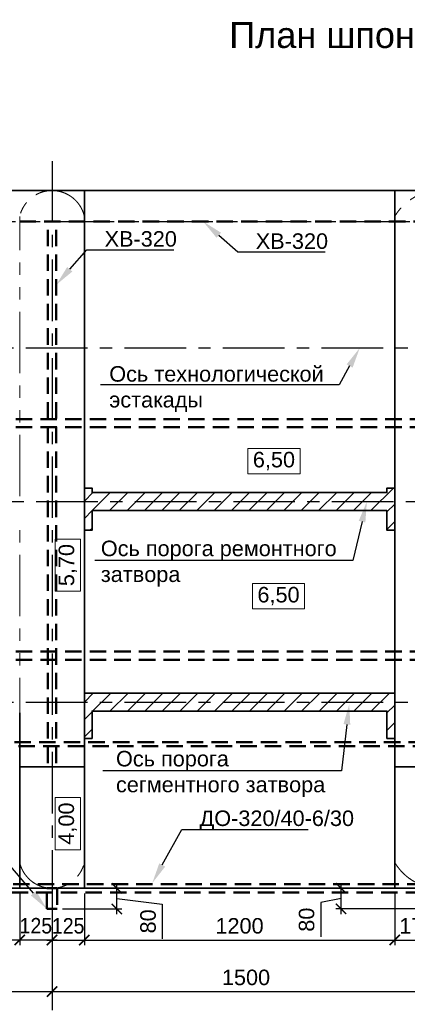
# Model space of a CAD drawing. Header units: millimetres. Extents: x -695122 to 440517, y 417968 to 574899.
# Tile 35 of 39: x 387095 to 402081, y 480798 to 518901. Entities that reach past the tile are written whole.
import ezdxf
from ezdxf import colors
from ezdxf.entities.mleader import LeaderData, LeaderLine
from ezdxf.math import Vec2, Vec3

# ---------------------------------------------------------------- set-up
doc = ezdxf.new("R2010")
doc.units = ezdxf.units.MM
for name, pattern in [('PHANTOM', [63.5, 31.75, -6.35, 6.35, -6.35, 6.35, -6.35]), ('осевая', [50.8, 31.75, -6.35, 6.35, -6.35]), ('штриховая', [19.05, 12.7, -6.35])]:
    doc.linetypes.add(name, pattern=pattern)
for name, color, linetype, lineweight in [('0_Выноски и размеры', 7, 'Continuous', 9), ('Бетон', 7, 'Continuous', 50), ('Отдел_Заглавные надписи', 7, 'Continuous', 30), ('Шпонка', 1, 'Continuous', 50)]:
    doc.layers.add(name, color=color, linetype=linetype, lineweight=lineweight)
for name, color, linetype in [('otmetki', 7, 'Continuous'), ('Оси', 1, 'осевая'), ('Размеры', 7, 'Continuous')]:
    doc.layers.add(name, color=color, linetype=linetype)
doc.styles.add('arial', font='arial.ttf')
doc.styles.add('Рогун1', font='arial.ttf')
doc.dimstyles.new('100 мм', dxfattribs={"dimscale": 100, "dimtxt": 3.5, "dimasz": 2, "dimexe": 1, "dimexo": 1, "dimgap": 1.2, "dimtad": 1, "dimdec": 0, "dimlfac": 0.1, "dimrnd": 0.0001, "dimtxsty": 'Рогун1', "dimblk": 'ARCHTICK', "dimcen": 2.5, "dimdle": 1, "dimaunit": 1, "dimadec": 1, "dimazin": 0, "dimtfac": 1, "dimtdec": 0, "dimtmove": 1, "dimatfit": 3, "dimldrblk": 'ARCHTICK', "dimfxl": 1, "dimtfill": 1, "dimarcsym": 0})

# ---------------------------------------------------------------- blocks, each defined once
blk = doc.blocks.new('_ArchTick')
at = {"color": 0, "linetype": 'ByBlock', "const_width": 0.15}
blk.add_lwpolyline([(-0.5, -0.5), (0.5, 0.5)], dxfattribs=at)
blk = doc.blocks.new('*D81')
at = {"layer": 'Defpoints', "color": 0, "ltscale": 200, "transparency": 16777216}
for p in [(388545, 485289), (390850, 485289), (388545, 484489)]:
    blk.add_point(p, dxfattribs=at)
at = {"layer": 'Размеры', "color": 0, "lineweight": -2, "ltscale": 200, "transparency": 16777216}
for p, q in [((390850, 484289), (390850, 485489)), ((388745, 485289), (391050, 485289)), ((390850, 484889), (392607, 484676)), ((388745, 484489), (391050, 484489)), ((392607, 484676), (392607, 483338))]:
    blk.add_line(p, q, dxfattribs=at)
at = {"layer": 'Размеры', "color": 0, "lineweight": -2, "ltscale": 200, "transparency": 16777216, "xscale": 400, "yscale": 400, "zscale": 400}
for p, rotation in [((390850, 485289), 90), ((390850, 484489), 270)]:
    blk.add_blockref('_ArchTick', p, dxfattribs=dict(at, rotation=rotation))
at = {"layer": 'Размеры', "color": 0, "ltscale": 200, "transparency": 16777216, "insert": (392060, 484007), "char_height": 600, "attachment_point": 5, "rotation": 90, "style": 'Рогун1'}
blk.add_mtext('80', dxfattribs=at)
blk = doc.blocks.new('*D82')
at = {"layer": 'Defpoints', "color": 0, "ltscale": 200, "transparency": 16777216}
for p in [(399520, 485289), (403145, 485289), (403145, 484489)]:
    blk.add_point(p, dxfattribs=at)
at = {"layer": 'Размеры', "color": 0, "lineweight": -2, "ltscale": 200, "transparency": 16777216}
for p, q in [((399520, 484289), (399520, 485489)), ((402945, 485289), (399320, 485289)), ((399520, 484889), (398735, 484742)), ((398735, 484742), (398735, 483404)), ((402945, 484489), (399320, 484489))]:
    blk.add_line(p, q, dxfattribs=at)
at = {"layer": 'Размеры', "color": 0, "lineweight": -2, "ltscale": 200, "transparency": 16777216, "xscale": 400, "yscale": 400, "zscale": 400}
for p, rotation in [((399520, 485289), 90), ((399520, 484489), 270)]:
    blk.add_blockref('_ArchTick', p, dxfattribs=dict(at, rotation=rotation))
at = {"layer": 'Размеры', "color": 0, "ltscale": 200, "transparency": 16777216, "insert": (398189, 484073), "char_height": 600, "attachment_point": 5, "rotation": 90, "style": 'Рогун1'}
blk.add_mtext('80', dxfattribs=at)
blk = doc.blocks.new('*D85')
at = {"layer": 'Defpoints', "color": 0, "transparency": 16777216}
for p in [(388345, 485289), (373345, 483289), (388345, 481289)]:
    blk.add_point(p, dxfattribs=at)
at = {"layer": 'Размеры', "color": 0, "lineweight": -2, "transparency": 16777216}
for p, q in [((388345, 485089), (388345, 481089)), ((373345, 483089), (373345, 481089)), ((373145, 481289), (388545, 481289))]:
    blk.add_line(p, q, dxfattribs=at)
at = {"layer": 'Размеры', "color": 0, "lineweight": -2, "transparency": 16777216, "xscale": 400, "yscale": 400, "zscale": 400, "rotation": 180}
blk.add_blockref('_ArchTick', (373345, 481289), dxfattribs=at)
at = {"layer": 'Размеры', "color": 0, "lineweight": -2, "transparency": 16777216, "xscale": 400, "yscale": 400, "zscale": 400}
blk.add_blockref('_ArchTick', (388345, 481289), dxfattribs=at)
at = {"layer": 'Размеры', "color": 0, "transparency": 16777216, "insert": (380845, 481835), "char_height": 600, "attachment_point": 5, "style": 'Рогун1'}
blk.add_mtext('1500', dxfattribs=at)
blk = doc.blocks.new('*D86')
at = {"layer": 'Defpoints', "color": 0, "transparency": 16777216}
for p in [(388345, 485289), (403345, 485289), (403345, 481289)]:
    blk.add_point(p, dxfattribs=at)
at = {"layer": 'Размеры', "color": 0, "lineweight": -2, "transparency": 16777216}
for p, q in [((388345, 485089), (388345, 481089)), ((403345, 485089), (403345, 481089)), ((388145, 481289), (403545, 481289))]:
    blk.add_line(p, q, dxfattribs=at)
at = {"layer": 'Размеры', "color": 0, "lineweight": -2, "transparency": 16777216, "xscale": 400, "yscale": 400, "zscale": 400, "rotation": 180}
blk.add_blockref('_ArchTick', (388345, 481289), dxfattribs=at)
at = {"layer": 'Размеры', "color": 0, "lineweight": -2, "transparency": 16777216, "xscale": 400, "yscale": 400, "zscale": 400}
blk.add_blockref('_ArchTick', (403345, 481289), dxfattribs=at)
at = {"layer": 'Размеры', "color": 0, "transparency": 16777216, "insert": (395845, 481835), "char_height": 600, "attachment_point": 5, "style": 'Рогун1'}
blk.add_mtext('1500', dxfattribs=at)
blk = doc.blocks.new('*D88')
at = {"layer": 'Defpoints', "color": 0, "transparency": 16777216}
for p in [(372495, 485289), (433345, 485289), (433345, 479289)]:
    blk.add_point(p, dxfattribs=at)
at = {"layer": 'Размеры', "color": 0, "lineweight": -2, "transparency": 16777216}
for p, q in [((372495, 485089), (372495, 479089)), ((433345, 485089), (433345, 479089)), ((372295, 479289), (433545, 479289))]:
    blk.add_line(p, q, dxfattribs=at)
at = {"layer": 'Размеры', "color": 0, "lineweight": -2, "transparency": 16777216, "xscale": 400, "yscale": 400, "zscale": 400, "rotation": 180}
blk.add_blockref('_ArchTick', (372495, 479289), dxfattribs=at)
at = {"layer": 'Размеры', "color": 0, "lineweight": -2, "transparency": 16777216, "xscale": 400, "yscale": 400, "zscale": 400}
blk.add_blockref('_ArchTick', (433345, 479289), dxfattribs=at)
at = {"layer": 'Размеры', "color": 0, "transparency": 16777216, "insert": (402920, 479835), "char_height": 600, "attachment_point": 5, "style": 'Рогун1'}
blk.add_mtext('6085', dxfattribs=at)
blk = doc.blocks.new('*D94')
at = {"layer": 'Defpoints', "color": 0, "transparency": 16777216}
for p in [(375095, 485289), (387095, 485289), (387095, 483289)]:
    blk.add_point(p, dxfattribs=at)
at = {"layer": 'Размеры', "color": 0, "lineweight": -2, "transparency": 16777216}
for p, q in [((375095, 485089), (375095, 483089)), ((387095, 485089), (387095, 483089)), ((374895, 483289), (387295, 483289))]:
    blk.add_line(p, q, dxfattribs=at)
at = {"layer": 'Размеры', "color": 0, "lineweight": -2, "transparency": 16777216, "xscale": 400, "yscale": 400, "zscale": 400, "rotation": 180}
blk.add_blockref('_ArchTick', (375095, 483289), dxfattribs=at)
at = {"layer": 'Размеры', "color": 0, "lineweight": -2, "transparency": 16777216, "xscale": 400, "yscale": 400, "zscale": 400}
blk.add_blockref('_ArchTick', (387095, 483289), dxfattribs=at)
at = {"layer": 'Размеры', "color": 0, "transparency": 16777216, "insert": (381095, 483835), "char_height": 600, "attachment_point": 5, "style": 'Рогун1'}
blk.add_mtext('1200', dxfattribs=at)
blk = doc.blocks.new('*D96')
at = {"layer": 'Defpoints', "color": 0, "transparency": 16777216}
for p in [(389595, 485289), (401595, 485289), (401595, 483285)]:
    blk.add_point(p, dxfattribs=at)
at = {"layer": 'Размеры', "color": 0, "lineweight": -2, "transparency": 16777216}
for p, q in [((389595, 485089), (389595, 483085)), ((401595, 485089), (401595, 483085)), ((389395, 483285), (401795, 483285))]:
    blk.add_line(p, q, dxfattribs=at)
at = {"layer": 'Размеры', "color": 0, "lineweight": -2, "transparency": 16777216, "xscale": 400, "yscale": 400, "zscale": 400, "rotation": 180}
blk.add_blockref('_ArchTick', (389595, 483285), dxfattribs=at)
at = {"layer": 'Размеры', "color": 0, "lineweight": -2, "transparency": 16777216, "xscale": 400, "yscale": 400, "zscale": 400}
blk.add_blockref('_ArchTick', (401595, 483285), dxfattribs=at)
at = {"layer": 'Размеры', "color": 0, "transparency": 16777216, "insert": (395595, 483831), "char_height": 600, "attachment_point": 5, "style": 'Рогун1'}
blk.add_mtext('1200', dxfattribs=at)
blk = doc.blocks.new('*D95')
at = {"layer": 'Defpoints', "color": 0, "transparency": 16777216}
for p in [(388345, 485289), (389595, 485289), (389595, 483285)]:
    blk.add_point(p, dxfattribs=at)
at = {"layer": 'Размеры', "color": 0, "lineweight": -2, "transparency": 16777216}
for p, q in [((388345, 485089), (388345, 483085)), ((389595, 485089), (389595, 483085)), ((388145, 483285), (389795, 483285))]:
    blk.add_line(p, q, dxfattribs=at)
at = {"layer": 'Размеры', "color": 0, "lineweight": -2, "transparency": 16777216, "xscale": 400, "yscale": 400, "zscale": 400, "rotation": 180}
blk.add_blockref('_ArchTick', (388345, 483285), dxfattribs=at)
at = {"layer": 'Размеры', "color": 0, "lineweight": -2, "transparency": 16777216, "xscale": 400, "yscale": 400, "zscale": 400}
blk.add_blockref('_ArchTick', (389595, 483285), dxfattribs=at)
at = {"layer": 'Размеры', "color": 0, "transparency": 16777216, "insert": (388970, 483831), "char_height": 600, "attachment_point": 5, "style": 'Рогун1'}
blk.add_mtext('{\\W0.9;125}', dxfattribs=at)
blk = doc.blocks.new('*D111')
at = {"layer": 'Defpoints', "color": 0, "transparency": 16777216}
for p in [(401595, 485289), (403345, 485289), (403345, 483285)]:
    blk.add_point(p, dxfattribs=at)
at = {"layer": 'Размеры', "color": 0, "lineweight": -2, "transparency": 16777216}
for p, q in [((401595, 485089), (401595, 483085)), ((403345, 485089), (403345, 483085)), ((401395, 483285), (403545, 483285))]:
    blk.add_line(p, q, dxfattribs=at)
at = {"layer": 'Размеры', "color": 0, "lineweight": -2, "transparency": 16777216, "xscale": 400, "yscale": 400, "zscale": 400, "rotation": 180}
blk.add_blockref('_ArchTick', (401595, 483285), dxfattribs=at)
at = {"layer": 'Размеры', "color": 0, "lineweight": -2, "transparency": 16777216, "xscale": 400, "yscale": 400, "zscale": 400}
blk.add_blockref('_ArchTick', (403345, 483285), dxfattribs=at)
at = {"layer": 'Размеры', "color": 0, "transparency": 16777216, "insert": (402470, 483831), "char_height": 600, "attachment_point": 5, "style": 'Рогун1'}
blk.add_mtext('175', dxfattribs=at)
blk = doc.blocks.new('*D112')
at = {"layer": 'Defpoints', "color": 0, "transparency": 16777216}
for p in [(387095, 485289), (388345, 485289), (388345, 483289)]:
    blk.add_point(p, dxfattribs=at)
at = {"layer": 'Размеры', "color": 0, "lineweight": -2, "transparency": 16777216}
for p, q in [((387095, 485089), (387095, 483089)), ((388345, 485089), (388345, 483089)), ((386895, 483289), (388545, 483289))]:
    blk.add_line(p, q, dxfattribs=at)
at = {"layer": 'Размеры', "color": 0, "lineweight": -2, "transparency": 16777216, "xscale": 400, "yscale": 400, "zscale": 400, "rotation": 180}
blk.add_blockref('_ArchTick', (387095, 483289), dxfattribs=at)
at = {"layer": 'Размеры', "color": 0, "lineweight": -2, "transparency": 16777216, "xscale": 400, "yscale": 400, "zscale": 400}
blk.add_blockref('_ArchTick', (388345, 483289), dxfattribs=at)
at = {"layer": 'Размеры', "color": 0, "transparency": 16777216, "insert": (387720, 483835), "char_height": 600, "attachment_point": 5, "style": 'Рогун1'}
blk.add_mtext('{\\W0.9;125}', dxfattribs=at)

msp = doc.modelspace()

# ---------------------------------------------------------------- hatches: boundary and pattern name
h = msp.add_hatch()
h.set_pattern_fill('ANSI31', color=256, scale=150)
h.set_pattern_definition([(45, (94744, 2e-06), (-336.7596, 336.7596), [])])
h.paths.add_polyline_path([(389595.4502631, 499143.5576171), (389895.4502631, 499143.5576171), (389895.4502631, 499903.5576171), (401295.4502631, 499903.5576171), (401295.4502631, 499143.5576171), (401595.4502631, 499143.5576171), (401595.4502631, 500773.5576171), (401295.4502631, 500773.5576171), (401295.4502631, 500603.5576171), (389895.4502631, 500603.5576171), (389895.4502631, 500773.5576171), (389595.4502631, 500773.5576171)])
at = {"ltscale": 100}
h = msp.add_hatch(dxfattribs=at)
h.set_pattern_fill('ANSI31', color=256, scale=150)
h.set_pattern_definition([(45, (28108.34, -151196.8), (-336.7596, 336.7596), [])])
h.paths.add_polyline_path([(389595.4502635, 492838.5576152), (401595.4502631, 492838.5576152), (401595.4502627, 492077.5576152), (401595.4502627, 491079.5576152), (401295.4502631, 491079.5576152), (401295.4502631, 492138.5576152), (389895.4502631, 492138.5576152), (389895.4502631, 491079.5576152), (389595.4502631, 491079.5576152)])

# ---------------------------------------------------------------- linework, layer by layer
at = {"layer": '0_Выноски и размеры', "ltscale": 100}
for points in [[(395916.524926, 501332.2385268), (397934.1377158, 501332.2385268), (397934.1377158, 502311.2018779), (395916.524926, 502311.2018779)], [(389446.7336577, 496785.9536768), (389446.7336577, 498803.5664666), (388467.7703066, 498803.5664666), (388467.7703066, 496785.9536768)], [(389440.224266, 486782.0300271), (389440.224266, 488799.6428169), (388461.2609149, 488799.6428169), (388461.2609149, 486782.0300271)]]:
    msp.add_lwpolyline(points, close=True, dxfattribs=at)
at = {"layer": '0_Выноски и размеры', "ltscale": 100, "elevation": 0}
msp.add_lwpolyline([(396093.535388, 496104.8054165), (398111.1481778, 496104.8054165), (398111.1481778, 497083.7687676), (396093.535388, 497083.7687676)], close=True, dxfattribs=at)
at = {"layer": 'Defpoints', "linetype": 'PHANTOM', "lineweight": 0, "ltscale": 75}
for points in [[(387095.4502631, 500458.5576152), (387095.4502631, 511288.5576152, -0.8), (389595.4502631, 511288.5576153), (389595.4502631, 500458.5576152)], [(405095.4502645, 500458.5576202), (405095.4502628, 511288.5576157, 0.5714285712), (401595.4502633, 511288.5576157), (401595.4502646, 500458.5576152)], [(389595.4502631, 499458.5576152), (389595.4502632, 486288.557615, -0.8), (387095.4502632, 486288.5576156), (387095.4502631, 499458.5576152)], [(401595.4502631, 499458.5576152), (401595.4502634, 486288.5576148, 0.5714285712), (405095.4502628, 486288.5576148), (405095.450263, 499458.5576202)]]:
    msp.add_lwpolyline(points, format="xyb", dxfattribs=at)
at = {"layer": 'Бетон', "color": 2, "lineweight": 35, "ltscale": 10}
msp.add_lwpolyline([(433330.4502631, 512288.5576152), (433330.4502631, 513888.5576152), (431595.4502639, 513888.5576152), (428395.4502639, 512288.5576152), (372495.4502631, 512288.5576152), (372495.4502631, 485288.5576152), (433330.4502631, 485288.5576152)], close=True, dxfattribs=at)
for points in [[(389595.4502631, 512288.5576152), (389595.4502631, 499943.5576152)], [(401595.4502639, 499943.5576152), (401595.4502639, 512288.5576152)], [(389595.4502631, 499143.5576171), (389895.4502631, 499143.5576171), (389895.4502631, 499903.5576171), (401295.4502631, 499903.5576171), (401295.4502631, 499143.5576171), (401595.4502631, 499143.5576171), (401595.4502631, 500773.5576171), (401295.4502631, 500773.5576171), (401295.4502631, 500603.5576171), (389895.4502631, 500603.5576171), (389895.4502631, 500773.5576171), (389595.4502631, 500773.5576171)], [(389595.4502631, 500468.5576152), (389595.4502631, 499203.5576152)], [(401595.4502639, 500468.5576152), (401595.4502639, 499203.5576152)], [(389595.4502632, 499193.5576152), (389595.4502632, 492772.5576152)], [(401595.4502631, 492772.5576152), (401595.4502631, 492788.5576152), (401595.4502631, 499193.5576152)], [(389595.4502632, 492843.5576152), (401595.4502632, 492843.5576152)], [(389595.4502632, 492788.5576152), (389595.4502635, 492082.5576152)], [(401595.4502632, 492788.557614), (401595.4502635, 492082.5576152)], [(387095.4502632, 485288.5576152), (387095.4502632, 492072.5576152)], [(389595.4502632, 491084.5576152), (389895.4502632, 491084.5576152), (389895.4502632, 492143.5576152), (401295.4502632, 492143.5576152), (401295.4502632, 491084.5576152), (401595.4502632, 491084.5576152)], [(389595.4502632, 492072.5576152), (389595.4502632, 485288.5576152)], [(401595.4502633, 485288.5576152), (401595.4502632, 492072.5576152)], [(387095.4502632, 489988.5576152), (389595.4502632, 489988.5576152)], [(401595.4502633, 489988.5576152), (405095.4502628, 489988.5576152)]]:
    msp.add_lwpolyline(points, dxfattribs=at)
at = {"layer": 'Оси', "linetype": 'осевая', "ltscale": 75}
for p, q in [((364474.6497761, 506198.5576152), (436011.6411055, 506198.5576152)), ((364877.0460977, 500253.5576171), (436011.6411055, 500253.5576171)), ((364474.6497761, 492493.5576152), (436011.6411055, 492493.5576152))]:
    msp.add_line(p, q, dxfattribs=at)
for points in [[(388345.450304, 513428.9055705), (388345.4502684, 478544.258895)], [(365507.7843184, 511088.5576152), (428678.6901984, 511088.5576152), (431878.6901984, 512688.5576167), (434812.1270517, 512688.5576166)]]:
    msp.add_lwpolyline(points, dxfattribs=at)
at = {"layer": 'Шпонка', "linetype": 'штриховая', "ltscale": 50}
for points in [[(432345.4502639, 512688.5576167), (431878.6901984, 512688.5576167), (428678.6901984, 511088.5576152), (374345.4502631, 511088.5576152)], [(388185.4502802, 490130.3521111), (388185.4502802, 511088.5576152)], [(388505.4502802, 490130.3521111), (388505.4502802, 511088.5576152)], [(418505.4502632, 508188.5576152), (429595.4502633, 508188.5576152), (429595.4502633, 490788.5576152), (374295.4502631, 490788.5576152)], [(418505.4502632, 508028.5576152), (429435.4502633, 508028.5576152), (429435.4502633, 490948.5576152), (374295.4502631, 490948.5576152)], [(432345.4502639, 503448.5576152), (374345.4502631, 503448.5576152)], [(432345.4502639, 503128.5576152), (374345.4502631, 503128.5576152)], [(432345.4502639, 494448.5576152), (374345.4502631, 494448.5576152)], [(432345.4502639, 494128.5576152), (374345.4502631, 494128.5576152)]]:
    msp.add_lwpolyline(points, dxfattribs=at)
for points in [[(434145.4502631, 485448.5576152), (372495.4502631, 485448.5576152), (372495.4502631, 485128.5576152), (434145.4502631, 485128.5576152)], [(388145.4502752, 484488.5576152), (388145.4502629, 485288.5576152), (388545.4502629, 485288.5576152), (388545.4502752, 484488.5576152)]]:
    msp.add_lwpolyline(points, close=True, dxfattribs=at)

# ---------------------------------------------------------------- texts
at = {"layer": 'otmetki', "char_height": 600, "width": 2017.61278979, "attachment_point": 5, "style": 'arial'}
for insert in [(396925.3313209, 501821.7202024), (397102.3417829, 496594.2870921)]:
    msp.add_mtext('6,50', dxfattribs=dict(at, insert=insert))
at = {"layer": 'otmetki', "char_height": 600, "width": 2017.61278979, "attachment_point": 5, "rotation": 90, "style": 'arial'}
for s, insert in [('5,70', (388957.2519821, 497794.7600717)), ('4,00', (388950.7425904, 487790.836422))]:
    msp.add_mtext(s, dxfattribs=dict(at, insert=insert))
at = {"layer": 'Отдел_Заглавные надписи', "insert": (401887.6984093, 518155.9019588), "char_height": 1000, "width": 25122.503677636, "attachment_point": 5, "style": 'arial'}
msp.add_mtext('План шпонок (1:200)', dxfattribs=at)

# ---------------------------------------------------------------- dimensions: what is measured, and where the dimension line sits
at = {"layer": 'Размеры', "ltscale": 200}
for base, p1, p2, angle, picture, middle, dimtype in [((390849.5368766, 485288.5576152), (388545.4502752, 484488.5576152), (388545.4502752, 485288.5576152), 90, '*D81', (392606.8090772, 484436.0094515), 160), ((399519.8911787, 485288.5576152), (403145.4502754, 484488.5576152), (403145.4502631, 485288.5576152), 90.000000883, '*D82', (398734.8565087, 484501.9465103), 161)]:
    dim = msp.add_linear_dim(base=base, p1=p1, p2=p2, angle=angle, dimstyle='100 мм', override={"dimscale": 200, "dimtxt": 3, "dimdec": 6, "dimtfill": 0}, dxfattribs=at)
    dim.commit()
    dim.dimension.update_dxf_attribs({"geometry": picture, "text_midpoint": middle, "dimtype": dimtype})
at = {"layer": 'Размеры'}
for base, p1, p2, picture, middle in [((433345.4502630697, 479288.5576152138), (372495.4502630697, 485288.5576152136), (433345.4502630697, 485288.5576152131), '*D88', (402920.4502630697, 479834.9014078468)), ((388345.4502630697, 481288.5576152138), (373345.4502630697, 483288.5576152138), (388345.4502630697, 485288.5576152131), '*D85', (380845.4502630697, 481834.9014078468)), ((387095.4502631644, 483288.5576152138), (375095.4502630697, 485288.5576152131), (387095.4502631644, 485288.5576152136), '*D94', (381095.450263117, 483834.9014078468)), ((403345.4502630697, 481288.5576152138), (388345.4502630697, 485288.5576152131), (403345.4502630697, 485288.5576152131), '*D86', (395845.4502630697, 481834.9014078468)), ((401595.4502632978, 483284.8076152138), (389595.4502631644, 485288.5576152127), (401595.4502632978, 485288.5576152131), '*D96', (395595.4502632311, 483831.1514078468))]:
    dim = msp.add_linear_dim(base=base, p1=p1, p2=p2, dimstyle='100 мм', override={"dimscale": 200, "dimtxt": 3, "dimdec": 6, "dimtfill": 0}, dxfattribs=at)
    dim.commit()
    dim.dimension.update_dxf_attribs({"geometry": picture, "text_midpoint": middle})
for base, p1, p2, picture, middle in [((388345.450304, 483288.5576152), (387095.4502632, 485288.5576152), (388345.450304, 485288.5576086), '*D112', (387720.4502836, 483288.5576152)), ((389595.4502632, 483284.8076152), (388345.4502629, 485288.5576152), (389595.4502632, 485288.5576152), '*D95', (388970.450263, 483284.8076152))]:
    dim = msp.add_linear_dim(base=base, p1=p1, p2=p2, text='{\\W0.9;<>}', dimstyle='100 мм', override={"dimscale": 200, "dimtxt": 3, "dimdec": 6, "dimtfill": 0}, dxfattribs=at)
    dim.commit()
    dim.dimension.update_dxf_attribs({"geometry": picture, "text_midpoint": middle, "dimtype": 160})
dim = msp.add_linear_dim(base=(403345.4502631, 483284.8076152), p1=(401595.4502633, 485288.5576152), p2=(403345.4502631, 485288.5576152), dimstyle='100 мм', override={"dimscale": 200, "dimtxt": 3, "dimdec": 6, "dimtfill": 0}, dxfattribs=at)
dim.commit()
dim.dimension.update_dxf_attribs({"geometry": '*D111', "text_midpoint": (402470.4502632, 483284.8076152), "dimtype": 160})

# ---------------------------------------------------------------- leaders
at = {"ltscale": 100}
ml = msp.add_multileader_mtext('Standard', dxfattribs=at)
ml.set_content('ХВ-320', color=256, style='arial')
ml.set_leader_properties()
ml.build(insert=Vec2(0, 0))
ml.multileader.update_dxf_attribs({"text_left_attachment_type": 6, "text_right_attachment_type": 6, "dogleg_length": 687.405528, "arrow_head_size": 800})
ctx = ml.context
ctx.base_point, ctx.char_height, ctx.arrow_head_size, ctx.landing_gap_size, ctx.plane_origin = Vec3(396218.4026345, 509913.1007347), 600, 800, 4, Vec3(394928.3687585, 520320.0103901)
ctx.left_attachment, ctx.right_attachment = 6, 6
notes = []
notes.append((ctx, [(0, (1, 1, 0), (395530.9971064, 509913.1007347), (1, 0), 687.405528, [(0, [(394190.2451314, 511088.5576152)], 0, [])])]))
ctx.mtext.insert, ctx.mtext.width, ctx.mtext.defined_height, ctx.mtext.flow_direction = Vec3(396222.4026345, 510633.1007347), 4152.054766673, 383.2878581, 5
ml = msp.add_multileader_mtext('Standard', dxfattribs=at)
ml.set_content('ХВ-320', color=256, style='arial')
ml.set_leader_properties()
ml.build(insert=Vec2(0, 0))
ml.multileader.update_dxf_attribs({"text_left_attachment_type": 6, "text_right_attachment_type": 6, "dogleg_length": 687.405528, "arrow_head_size": 800})
ctx = ml.context
ctx.base_point, ctx.char_height, ctx.arrow_head_size, ctx.landing_gap_size, ctx.plane_origin = Vec3(390373.6077833, 509999.3504357), 600, 800, 4, Vec3(389083.5739073, 517136.7939645)
ctx.left_attachment, ctx.right_attachment = 6, 6
notes.append((ctx, [(0, (1, 1, 0), (389686.2022552, 509999.3504357), (1, 0), 687.405528, [(0, [(388505.4502802, 508638.0095051)], 0, [])])]))
ctx.mtext.insert, ctx.mtext.width, ctx.mtext.defined_height, ctx.mtext.flow_direction = Vec3(390377.6077833, 510719.3504357), 4152.054766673, 383.2878581, 5
ml = msp.add_multileader_mtext('Standard', dxfattribs=at)
ml.set_content('Ось технологической\\Pэстакады', color=256, style='arial')
ml.set_leader_properties()
ml.build(insert=Vec2(0, 0))
ml.multileader.update_dxf_attribs({"text_left_attachment_type": 6, "text_right_attachment_type": 6, "arrow_head_size": 800})
ctx = ml.context
ctx.base_point, ctx.char_height, ctx.arrow_head_size, ctx.landing_gap_size, ctx.plane_origin = Vec3(390554.104408, 504771.0967047), 600, 800, 4, Vec3(379030.8116904, 521639.8825858)
ctx.left_attachment, ctx.right_attachment = 6, 6
notes.append((ctx, [(1, (1, 1, 0), (399444.462187, 504771.0967047), (-1, 0), 687.405528, [(0, [(400243.1454408, 506198.5576152)], 0, [])])]))
ctx.mtext.insert, ctx.mtext.width, ctx.mtext.defined_height, ctx.mtext.flow_direction = Vec3(390558.104408, 505494.2890649), 8451.429208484, 766.5757162, 5
ml = msp.add_multileader_mtext('Standard', dxfattribs=at)
ml.set_content('Ось порога ремонтного затвора', color=256, style='arial')
ml.set_leader_properties()
ml.build(insert=Vec2(0, 0))
ml.multileader.update_dxf_attribs({"text_left_attachment_type": 6, "text_right_attachment_type": 6, "arrow_head_size": 800})
ctx = ml.context
ctx.base_point, ctx.char_height, ctx.arrow_head_size, ctx.landing_gap_size, ctx.plane_origin = Vec3(390227.6995484, 497974.589774), 600, 800, 4, Vec3(380386.3707651, 510360.9134264)
ctx.left_attachment, ctx.right_attachment = 6, 6
notes.append((ctx, [(1, (1, 1, 0), (399971.8090328, 497974.589774), (-1, 0), 687.405528, [(0, [(400518.4976838, 500253.5576171)], 0, [])])]))
ctx.mtext.insert, ctx.mtext.width, ctx.mtext.defined_height, ctx.mtext.flow_direction = Vec3(390231.6995484, 498741.1654902), 9194.161877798, 766.5757162, 5
ml = msp.add_multileader_mtext('Standard', dxfattribs=at)
ml.set_content('Ось порога сегментного затвора', color=256, style='arial')
ml.set_leader_properties()
ml.build(insert=Vec2(0, 0))
ml.multileader.update_dxf_attribs({"text_left_attachment_type": 6, "text_right_attachment_type": 6, "arrow_head_size": 800})
ctx = ml.context
ctx.base_point, ctx.char_height, ctx.arrow_head_size, ctx.landing_gap_size, ctx.plane_origin = Vec3(390813.8295612, 489837.6689839), 600, 800, 4, Vec3(378167.5640161, 503666.5263673)
ctx.left_attachment, ctx.right_attachment = 6, 6
notes.append((ctx, [(1, (1, 1, 0), (399533.1095776, 489837.6689839), (-1, 0), 687.405528, [(0, [(399838.9077634, 492422.5576152)], 0, [])])]))
ctx.mtext.insert, ctx.mtext.width, ctx.mtext.defined_height, ctx.mtext.flow_direction = Vec3(390817.8295612, 490604.2447001), 8451.429208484, 766.5757162, 5
ml = msp.add_multileader_mtext('Standard', dxfattribs=at)
ml.set_content('ДО-320/40-6/30', color=256, style='arial')
ml.set_leader_properties()
ml.build(insert=Vec2(0, 0))
ml.multileader.update_dxf_attribs({"text_left_attachment_type": 6, "text_right_attachment_type": 6, "dogleg_length": 687.405528, "arrow_head_size": 800})
ctx = ml.context
ctx.base_point, ctx.char_height, ctx.arrow_head_size, ctx.landing_gap_size, ctx.plane_origin = Vec3(394046.0708821, 487558.0329809), 600, 800, 4, Vec3(392958.4468396, 493620.7117686)
ctx.left_attachment, ctx.right_attachment = 6, 6
notes.append((ctx, [(0, (1, 1, 0), (393358.6653541, 487558.0329809), (1, 0), 687.405528, [(0, [(392220.3232124, 485488.5576152)], 0, [])])]))
ctx.mtext.insert, ctx.mtext.width, ctx.mtext.defined_height, ctx.mtext.flow_direction = Vec3(394050.0708821, 488298.0056958), 4152.054766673, 383.2878581, 5
ml = msp.add_multileader_mtext('Standard', dxfattribs=at)
ml.set_content('ДО-320/40-6/30', color=256, style='arial')
ml.set_leader_properties()
ml.build(insert=Vec2(0, 0))
ml.multileader.update_dxf_attribs({"text_left_attachment_type": 6, "text_right_attachment_type": 6, "dogleg_length": 687.405528, "arrow_head_size": 800})
ctx = ml.context
ctx.base_point, ctx.char_height, ctx.arrow_head_size, ctx.landing_gap_size, ctx.plane_origin = Vec3(379559.1445897, 486792.9788311), 600, 800, 4, Vec3(375283.5739029, 492620.7117686)
ctx.left_attachment, ctx.right_attachment = 6, 6
notes.append((ctx, [(1, (1, 1, 0), (386187.4286989, 486792.9788311), (-1, 0), 687.405528, [(0, [(377295.4502692, 484888.5576152)], 0, []), (1, [(388145.4502752, 484488.5576152)], 0, [])])]))
ctx.mtext.insert, ctx.mtext.width, ctx.mtext.defined_height, ctx.mtext.flow_direction = Vec3(379563.1445897, 487532.951546), 4152.054766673, 383.2878581, 5
for ctx, leaders in notes:
    for number, flags, end, landing, length, lines in leaders:
        leader = LeaderData()
        leader.index, (leader.has_last_leader_line, leader.has_dogleg_vector, leader.attachment_direction) = number, flags
        leader.last_leader_point, leader.dogleg_vector, leader.dogleg_length = Vec3(end), Vec3(landing), length
        for number, points, colour, breaks in lines:
            line = LeaderLine()
            line.index, line.vertices, line.color, line.breaks = number, Vec3.list(points), colors.encode_raw_color(colour), breaks
            leader.lines.append(line)
        ctx.leaders.append(leader)

doc.saveas('drawing.dxf')
